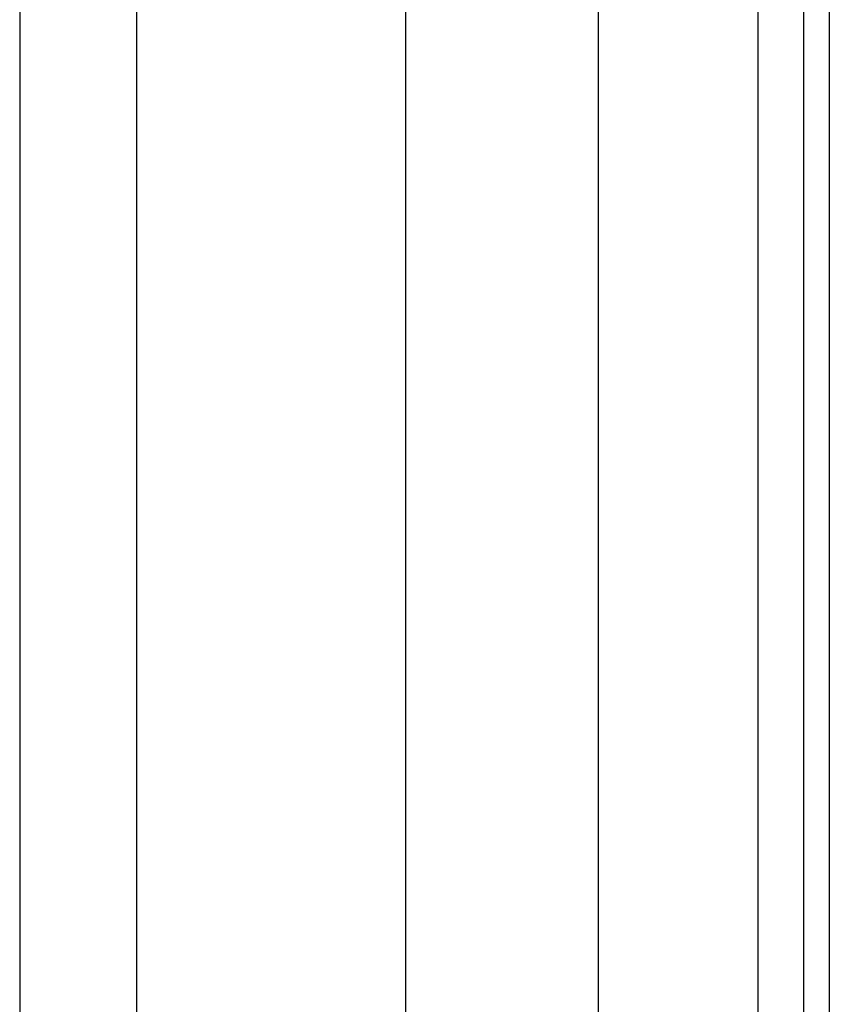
# Model space of a CAD drawing. Header units: inches. Extents: x 4 to 105, y 5 to 58.
# Tile 92 of 133: x 17.78 to 19.44, y 25.94 to 27.95. Entities that reach past the tile are written whole.
import ezdxf

# ---------------------------------------------------------------- set-up
doc = ezdxf.new("R2010")
doc.units = ezdxf.units.IN
doc.header["$MEASUREMENT"] = 0
doc.layers.add('Visible Edges(ANSI)', color=7, linetype='Continuous', lineweight=25)
doc.layers.add('Visible Tangent Edges(ANSI)', color=7, linetype='Continuous', lineweight=25)

msp = doc.modelspace()

# ---------------------------------------------------------------- linework, layer by layer
at = {"layer": 'Visible Edges(ANSI)'}
for p, q in [((18.5697, 14.1704), (18.5697, 34.6036)), ((18.9634, 33.7885), (18.9634, 14.9855)), ((19.3829, 33.4455), (19.3829, 15.3285)), ((19.4359, 15.3285), (19.4359, 33.4455)), ((17.7799, 29.6603), (17.7799, 25.801)), ((18.0191, 29.5743), (18.0191, 25.887))]:
    msp.add_line(p, q, dxfattribs=at)
at = {"layer": 'Visible Tangent Edges(ANSI)'}
msp.add_line((19.2899, 33.5169), (19.2899, 15.2572), dxfattribs=at)

doc.saveas('drawing.dxf')
